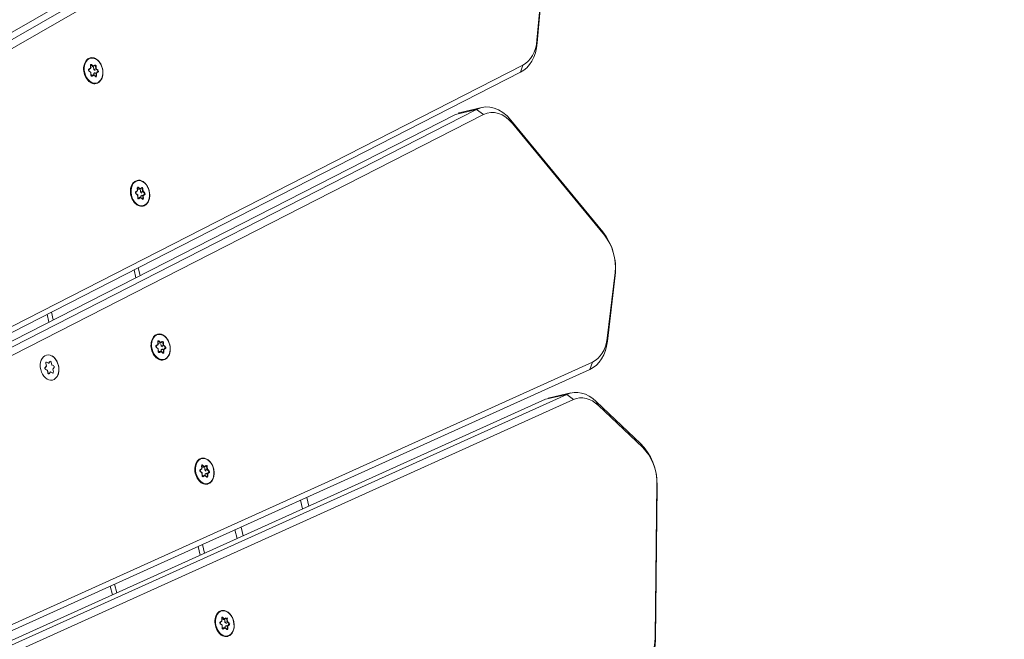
# Model space of a CAD drawing. Extents: x 5477758 to 5478338, y 5918296 to 5918502.
# Tile 117 of 138: x 5477952.164 to 5477952.61, y 5918463.13 to 5918463.41. Entities that reach past the tile are written whole.
import ezdxf

# ---------------------------------------------------------------- set-up
doc = ezdxf.new("R2010")
doc.units = 0
doc.layers.get('0').update_dxf_attribs({"linetype": 'CONTINUOUS', "lineweight": 13})
doc.layers.add('0_PROJEKTOWANE ZABAWKI', color=7, linetype='CONTINUOUS', lineweight=0)
doc.layers.add('0_WSPÓŁRZĘDNE_ODNOŚNIKI', color=6, linetype='CONTINUOUS', lineweight=15)
doc.styles.add('pktkecm$0$STANDARD', font='romans')
doc.dimstyles.new('pktkecm$0$ODNOŚNIKI', dxfattribs={"dimtxt": 17.5, "dimasz": 6, "dimexe": 7, "dimexo": 7, "dimgap": 7, "dimtad": 1, "dimtoh": 1, "dimdec": 0, "dimzin": 0, "dimdsep": 46, "dimtxsty": 'pktkecm$0$STANDARD', "dimblk": 'pktkecm$0$_Dot', "dimcen": 8, "dimdle": 7, "dimclrt": 2, "dimadec": 0, "dimazin": 0, "dimtfac": 1, "dimtdec": 0, "dimtofl": 0, "dimtmove": 0, "dimatfit": 3, "dimldrblk": 'pktkecm$0$_DotBlank', "dimfxl": 0, "dimtolj": 1, "dimtzin": 0, "dimarcsym": 0})

# ---------------------------------------------------------------- blocks, each defined once
blk = doc.blocks.new('zw$CEC1')
for p, q in [((1049.405, -591.783), (1052.271, -592.728)), ((1052.398, -592.748), (1049.532, -591.803)), ((1061.405, -591.789), (1055.531, -594.697)), ((1055.703, -594.658), (1061.577, -591.751)), ((1061.577, -591.751), (1061.405, -591.789)), ((1063.324, -591.664), (1063.46, -591.687)), ((1063.324, -591.664), (1066.141, -592.679)), ((1066.277, -592.702), (1063.46, -591.687)), ((1073.056, -591.975), (1073.154, -591.986)), ((1073.056, -591.975), (1079.835, -593.625)), ((1079.933, -593.637), (1073.154, -591.986)), ((1071.139, -592.289), (1068.826, -593.814)), ((1069.031, -593.757), (1071.343, -592.232)), ((1071.343, -592.232), (1071.139, -592.289)), ((1052.271, -592.728), (1052.398, -592.748)), ((1066.141, -592.679), (1066.277, -592.702)), ((1053.226, -593.609), (1053.522, -593.784)), ((1053.226, -593.609), (1069.347, -658.257)), ((1069.643, -658.433), (1053.522, -593.784)), ((1067.052, -593.583), (1067.349, -593.766)), ((1067.052, -593.583), (1079.973, -658.59)), ((1080.27, -658.772), (1067.349, -593.766)), ((1069.031, -593.757), (1068.826, -593.814)), ((1079.835, -593.625), (1079.933, -593.637)), ((1055.703, -594.658), (1055.531, -594.697)), ((1068.19, -594.848), (1068.19, -595.838)), ((1068.507, -594.803), (1068.21, -595.045)), ((1068.21, -595.045), (1081.13, -660.052)), ((1068.21, -596.035), (1068.21, -595.045)), ((1081.427, -659.81), (1068.507, -594.803)), ((1054.678, -596.845), (1054.678, -595.855)), ((1055.004, -595.852), (1054.709, -596.101)), ((1054.709, -596.101), (1070.156, -658.047)), ((1054.709, -597.091), (1054.709, -596.101)), ((1070.451, -657.798), (1055.004, -595.852)), ((1081.13, -661.042), (1068.21, -596.035)), ((1041.004, -596.43), (1059.499, -657.957)), ((1059.793, -657.701), (1041.298, -596.174)), ((1059.499, -658.947), (1041.004, -597.42)), ((1070.156, -659.037), (1054.709, -597.091)), ((1070.504, -607.578), (1070.095, -607.578)), ((1070.154, -607.878), (1070.563, -607.878)), ((1071.14, -610.778), (1070.731, -610.778)), ((1070.79, -611.078), (1071.199, -611.078)), ((1054.727, -611.684), (1054.762, -611.771)), ((1054.778, -611.781), (1054.74, -611.689)), ((1054.777, -611.665), (1054.909, -611.689)), ((1054.777, -611.669), (1054.777, -611.665)), ((1054.904, -611.666), (1054.781, -611.645)), ((1054.992, -611.602), (1054.904, -611.666)), ((1054.909, -611.689), (1055.003, -611.62)), ((1054.909, -611.689), (1054.909, -611.784)), ((1055.003, -611.62), (1055.003, -611.623)), ((1055.053, -611.629), (1055.091, -611.721)), ((1055.053, -611.632), (1055.053, -611.629)), ((1055.103, -611.701), (1055.068, -611.615)), ((1055.091, -611.721), (1055.222, -611.744)), ((1055.091, -611.721), (1055.091, -611.816)), ((1055.226, -611.723), (1055.103, -611.701)), ((1067.653, -611.69), (1067.688, -611.776)), ((1067.704, -611.787), (1067.666, -611.695)), ((1067.703, -611.671), (1067.835, -611.694)), ((1067.703, -611.675), (1067.703, -611.671)), ((1067.83, -611.672), (1067.707, -611.65)), ((1067.918, -611.608), (1067.83, -611.672)), ((1067.835, -611.694), (1067.929, -611.625)), ((1067.835, -611.694), (1067.835, -611.79)), ((1067.929, -611.625), (1067.929, -611.629)), ((1067.979, -611.634), (1068.017, -611.727)), ((1067.979, -611.638), (1067.979, -611.634)), ((1068.029, -611.707), (1067.994, -611.621)), ((1068.152, -611.729), (1068.029, -611.707)), ((1054.762, -611.771), (1054.673, -611.835)), ((1054.684, -611.853), (1054.778, -611.784)), ((1054.684, -611.857), (1054.684, -611.853)), ((1054.695, -611.888), (1054.818, -611.91)), ((1054.827, -611.907), (1054.697, -611.884)), ((1054.758, -611.895), (1054.778, -611.88)), ((1054.778, -611.784), (1054.778, -611.88)), ((1054.815, -611.768), (1054.909, -611.784)), ((1054.818, -611.91), (1054.853, -611.996)), ((1054.867, -612.001), (1054.83, -611.909)), ((1054.909, -611.784), (1054.975, -611.735)), ((1055.013, -611.94), (1054.92, -612.008)), ((1054.929, -612.01), (1055.017, -611.945)), ((1055.143, -611.963), (1055.013, -611.94)), ((1055.017, -611.945), (1055.14, -611.967)), ((1055.064, -611.751), (1055.091, -611.816)), ((1055.091, -611.816), (1055.164, -611.829)), ((1055.142, -611.848), (1055.18, -611.941)), ((1055.142, -611.848), (1055.142, -611.941)), ((1055.239, -611.775), (1055.145, -611.843)), ((1055.159, -611.841), (1055.247, -611.776)), ((1055.194, -611.927), (1055.159, -611.841)), ((1055.18, -611.941), (1055.18, -611.944)), ((1055.222, -611.744), (1055.222, -611.748)), ((1067.688, -611.776), (1067.599, -611.841)), ((1067.61, -611.859), (1067.704, -611.79)), ((1067.61, -611.862), (1067.61, -611.859)), ((1067.621, -611.894), (1067.744, -611.916)), ((1067.753, -611.913), (1067.623, -611.89)), ((1067.684, -611.9), (1067.704, -611.885)), ((1067.704, -611.79), (1067.704, -611.885)), ((1067.741, -611.773), (1067.835, -611.79)), ((1067.744, -611.916), (1067.779, -612.002)), ((1067.793, -612.007), (1067.756, -611.915)), ((1067.835, -611.79), (1067.902, -611.741)), ((1067.939, -611.946), (1067.846, -612.014)), ((1067.855, -612.015), (1067.943, -611.951)), ((1068.069, -611.968), (1067.94, -611.946)), ((1067.943, -611.951), (1068.066, -611.972)), ((1067.99, -611.757), (1068.017, -611.822)), ((1068.017, -611.727), (1068.148, -611.75)), ((1068.017, -611.727), (1068.017, -611.822)), ((1068.017, -611.822), (1068.09, -611.835)), ((1068.069, -611.854), (1068.106, -611.946)), ((1068.069, -611.854), (1068.069, -611.947)), ((1068.165, -611.78), (1068.072, -611.849)), ((1068.085, -611.846), (1068.174, -611.782)), ((1068.12, -611.933), (1068.085, -611.846)), ((1068.106, -611.946), (1068.106, -611.95)), ((1068.148, -611.75), (1068.148, -611.753)), ((1048.872, -612.58), (1048.784, -612.645)), ((1048.794, -612.663), (1048.889, -612.594)), ((1048.837, -612.494), (1048.872, -612.58)), ((1048.888, -612.591), (1048.851, -612.499)), ((1048.887, -612.475), (1049.019, -612.498)), ((1048.887, -612.479), (1048.887, -612.475)), ((1048.889, -612.594), (1048.889, -612.689)), ((1049.014, -612.476), (1048.891, -612.454)), ((1048.926, -612.577), (1049.019, -612.594)), ((1049.102, -612.411), (1049.014, -612.476)), ((1049.019, -612.498), (1049.113, -612.429)), ((1049.019, -612.498), (1049.019, -612.594)), ((1049.019, -612.594), (1049.086, -612.545)), ((1049.113, -612.429), (1049.113, -612.433)), ((1049.164, -612.438), (1049.201, -612.53)), ((1049.164, -612.442), (1049.164, -612.438)), ((1049.174, -612.56), (1049.201, -612.626)), ((1049.213, -612.511), (1049.178, -612.425)), ((1049.201, -612.53), (1049.333, -612.554)), ((1049.201, -612.53), (1049.201, -612.626)), ((1049.336, -612.533), (1049.213, -612.511)), ((1049.349, -612.584), (1049.256, -612.652)), ((1049.269, -612.65), (1049.358, -612.586)), ((1049.333, -612.554), (1049.333, -612.557)), ((1061.761, -612.44), (1061.673, -612.505)), ((1061.684, -612.523), (1061.778, -612.454)), ((1061.684, -612.526), (1061.684, -612.523)), ((1061.695, -612.558), (1061.818, -612.579)), ((1061.827, -612.576), (1061.697, -612.553)), ((1061.726, -612.354), (1061.761, -612.44)), ((1061.778, -612.451), (1061.74, -612.359)), ((1061.758, -612.564), (1061.778, -612.549)), ((1061.777, -612.335), (1061.909, -612.358)), ((1061.777, -612.339), (1061.777, -612.335)), ((1061.778, -612.454), (1061.778, -612.549)), ((1061.904, -612.336), (1061.781, -612.314)), ((1061.815, -612.437), (1061.909, -612.454)), ((1061.818, -612.579), (1061.853, -612.666)), ((1061.867, -612.671), (1061.83, -612.579)), ((1061.992, -612.271), (1061.904, -612.336)), ((1061.909, -612.358), (1062.003, -612.289)), ((1061.909, -612.358), (1061.909, -612.454)), ((1061.909, -612.454), (1061.975, -612.405)), ((1062.013, -612.609), (1061.92, -612.678)), ((1061.929, -612.679), (1062.017, -612.614)), ((1062.003, -612.289), (1062.003, -612.293)), ((1062.143, -612.632), (1062.013, -612.609)), ((1062.017, -612.614), (1062.14, -612.636)), ((1062.053, -612.298), (1062.091, -612.39)), ((1062.053, -612.302), (1062.053, -612.298)), ((1062.064, -612.42), (1062.091, -612.486)), ((1062.103, -612.371), (1062.068, -612.285)), ((1062.091, -612.39), (1062.222, -612.413)), ((1062.091, -612.39), (1062.091, -612.486)), ((1062.091, -612.486), (1062.164, -612.499)), ((1062.226, -612.393), (1062.103, -612.371)), ((1062.142, -612.518), (1062.18, -612.61)), ((1062.142, -612.518), (1062.142, -612.61)), ((1062.239, -612.444), (1062.145, -612.512)), ((1062.159, -612.51), (1062.247, -612.446)), ((1062.194, -612.597), (1062.159, -612.51)), ((1062.18, -612.61), (1062.18, -612.614)), ((1062.222, -612.413), (1062.222, -612.417)), ((1074.617, -612.453), (1074.529, -612.517)), ((1074.54, -612.535), (1074.634, -612.466)), ((1074.54, -612.539), (1074.54, -612.535)), ((1074.551, -612.57), (1074.674, -612.592)), ((1074.682, -612.589), (1074.553, -612.566)), ((1074.582, -612.366), (1074.617, -612.453)), ((1074.633, -612.463), (1074.596, -612.371)), ((1074.614, -612.577), (1074.634, -612.562)), ((1074.633, -612.347), (1074.764, -612.371)), ((1074.633, -612.351), (1074.633, -612.347)), ((1074.634, -612.466), (1074.634, -612.562)), ((1074.76, -612.348), (1074.636, -612.327)), ((1074.671, -612.45), (1074.764, -612.466)), ((1074.674, -612.592), (1074.709, -612.678)), ((1074.723, -612.683), (1074.685, -612.591)), ((1074.848, -612.284), (1074.76, -612.348)), ((1074.764, -612.371), (1074.859, -612.302)), ((1074.764, -612.371), (1074.764, -612.466)), ((1074.764, -612.466), (1074.831, -612.417)), ((1074.859, -612.302), (1074.859, -612.305)), ((1074.909, -612.311), (1074.946, -612.403)), ((1074.909, -612.314), (1074.909, -612.311)), ((1074.92, -612.433), (1074.946, -612.498)), ((1074.959, -612.383), (1074.924, -612.297)), ((1074.946, -612.403), (1075.078, -612.426)), ((1074.946, -612.403), (1074.946, -612.498)), ((1074.946, -612.498), (1075.02, -612.511)), ((1075.082, -612.405), (1074.959, -612.383)), ((1074.998, -612.53), (1075.036, -612.623)), ((1074.998, -612.53), (1074.998, -612.623)), ((1075.094, -612.457), (1075.001, -612.525)), ((1075.015, -612.523), (1075.103, -612.458)), ((1075.05, -612.609), (1075.015, -612.523)), ((1075.078, -612.426), (1075.078, -612.429)), ((1048.794, -612.666), (1048.794, -612.663)), ((1048.805, -612.698), (1048.928, -612.719)), ((1048.937, -612.716), (1048.808, -612.694)), ((1048.868, -612.704), (1048.889, -612.689)), ((1048.928, -612.719), (1048.963, -612.806)), ((1048.977, -612.811), (1048.94, -612.719)), ((1049.123, -612.749), (1049.03, -612.818)), ((1049.039, -612.819), (1049.127, -612.754)), ((1049.253, -612.772), (1049.124, -612.749)), ((1049.127, -612.754), (1049.25, -612.776)), ((1049.201, -612.626), (1049.274, -612.639)), ((1049.253, -612.658), (1049.29, -612.75)), ((1049.253, -612.658), (1049.253, -612.75)), ((1049.304, -612.737), (1049.269, -612.65)), ((1049.29, -612.75), (1049.29, -612.754)), ((1058.591, -612.658), (1058.228, -612.658)), ((1058.281, -612.87), (1058.644, -612.87)), ((1071.514, -612.658), (1071.104, -612.658)), ((1071.147, -612.87), (1071.556, -612.87)), ((1074.869, -612.622), (1074.776, -612.69)), ((1074.784, -612.692), (1074.873, -612.627)), ((1074.998, -612.644), (1074.869, -612.622)), ((1074.873, -612.627), (1074.996, -612.649)), ((1075.036, -612.623), (1075.036, -612.626)), ((1059.66, -616.946), (1059.298, -616.946)), ((1072.366, -616.946), (1071.957, -616.946)), ((1059.35, -617.158), (1059.713, -617.158)), ((1061.46, -617.521), (1061.523, -617.599)), ((1061.539, -617.605), (1061.472, -617.522)), ((1061.627, -617.474), (1061.5, -617.474)), ((1061.691, -617.397), (1061.627, -617.474)), ((1061.832, -617.475), (1061.769, -617.397)), ((1061.959, -617.475), (1061.832, -617.475)), ((1061.986, -617.524), (1061.918, -617.607)), ((1061.933, -617.601), (1061.997, -617.523)), ((1071.999, -617.158), (1072.408, -617.158)), ((1061.523, -617.599), (1061.459, -617.677)), ((1061.631, -617.721), (1061.498, -617.72)), ((1061.498, -617.725), (1061.625, -617.725)), ((1061.625, -617.725), (1061.688, -617.803)), ((1061.699, -617.804), (1061.632, -617.722)), ((1061.822, -617.722), (1061.754, -617.805)), ((1061.765, -617.804), (1061.83, -617.726)), ((1061.957, -617.722), (1061.824, -617.722)), ((1061.83, -617.726), (1061.957, -617.727)), ((1061.996, -617.679), (1061.933, -617.601))]:
    blk.add_line(p, q)
for centre, major_axis, ratio, start_param, end_param in [((1062.552, -592.947), (-2, 0), 0.707107, 4.24115, 5.323254), ((1062.552, -592.735), (1.7, 0), 0.707107, 1.099557, 2.181662), ((1072.503, -593.323), (-2, 0), 0.707107, 4.380776, 5.462881), ((1072.503, -593.111), (1.7, 0), 0.707107, 1.239184, 2.321288), ((1051.552, -593.818), (1.7, 0), 0.707107, 0.174533, 1.134464), ((1051.552, -594.03), (2, 0), 0.707107, 0.174533, 1.134464), ((1065.369, -593.75), (1.7, 0), 0.707107, 0.139626, 1.099557), ((1065.369, -593.962), (2, 0), 0.707107, 0.139626, 1.099557), ((1070.19, -594.848), (-2, 0), 0.707107, 5.462881, 6.422812), ((1070.19, -594.636), (-1.7, 0), 0.707107, 5.462881, 6.422812), ((1079.282, -594.762), (1.7, 0), 0.707107, 0.10472, 1.239184), ((1079.282, -594.974), (2, 0), 0.707107, 0.10472, 1.239184), ((1056.678, -595.855), (-2, 0), 0.707107, 5.323254, 6.457718), ((1056.678, -595.643), (-1.7, 0), 0.707107, 5.323254, 6.457718), ((1070.19, -595.838), (-2, 0), 0.707107, 0, 0.139626), ((1056.678, -596.845), (-2, 0), 0.707107, 0, 0.174533), ((1054.77, -611.675), (-0.045, 0), 0.707107, 4.467995, 6.56239), ((1054.727, -611.695), (0.0139, 0.0056), 0.679724, 0, 1.301881), ((1054.77, -611.686), (-0.03, 0), 0.707107, 4.467995, 6.283185), ((1054.96, -611.82), (0.25, 0), 0.707107, 2.189614, 2.547433), ((1054.781, -611.655), (0.0026, 0.0148), 0.171098, 0.800479, 2.371275), ((1054.904, -611.677), (0.0037, -0.0158), 0.19164, 0.688736, 2.259533), ((1054.96, -611.82), (0.25, 0), 0.707107, 1.142416, 1.510388), ((1055.025, -611.624), (0.045, 0), 0.707107, 0.279204, 2.3736), ((1054.992, -611.612), (-0.0089, 0.0121), 0.508626, 3.748748, 5.319544), ((1055.025, -611.634), (0.03, 0), 0.707107, 0.279204, 2.3736), ((1055.068, -611.626), (-0.0139, -0.0056), 0.679724, 4.443473, 6.01427), ((1055.103, -611.712), (-0.0104, -0.0129), 0.462667, 4.192773, 5.763569), ((1055.226, -611.734), (0.0026, 0.0148), 0.171098, 0.800479, 2.371275), ((1055.215, -611.754), (0.045, 0), 0.707107, 5.515192, 7.609587), ((1067.696, -611.681), (-0.045, 0), 0.707107, 4.467995, 6.56239), ((1067.653, -611.701), (0.0139, 0.0056), 0.679724, 0, 1.301881), ((1067.696, -611.692), (-0.03, 0), 0.707107, 4.467995, 6.283185), ((1067.886, -611.826), (0.25, 0), 0.707107, 2.189614, 2.547433), ((1067.707, -611.661), (0.0026, 0.0148), 0.171098, 0.800479, 2.371275), ((1067.83, -611.683), (0.0037, -0.0158), 0.19164, 0.688736, 2.259533), ((1067.886, -611.826), (0.25, 0), 0.707107, 1.142416, 1.510388), ((1067.951, -611.63), (0.045, 0), 0.707107, 0.279204, 2.3736), ((1067.918, -611.618), (-0.0089, 0.0121), 0.508626, 3.748748, 5.319544), ((1067.951, -611.64), (0.03, 0), 0.707107, 0.279204, 2.3736), ((1067.994, -611.631), (-0.0139, -0.0056), 0.679724, 4.443473, 6.01427), ((1068.029, -611.718), (-0.0104, -0.0129), 0.462667, 4.192773, 5.763569), ((1054.96, -611.82), (-0.6, 0), 0.707107, 0, 3.141593), ((1054.706, -611.857), (-0.045, 0), 0.707107, 5.515192, 7.609587), ((1054.673, -611.846), (-0.0089, 0.0121), 0.508626, 3.748748, 5.319544), ((1054.706, -611.868), (-0.03, 0), 0.707107, 5.515192, 6.283185), ((1054.695, -611.899), (0.0026, 0.0148), 0.171098, 0, 0.800479), ((1054.96, -611.82), (-0.25, 0), 0.707107, 0.095219, 0.407877), ((1054.762, -611.781), (0.0166, -0.0047), 0.601017, 0.16912, 1.739916), ((1054.818, -611.921), (-0.0104, -0.0129), 0.462667, 2.890892, 4.192773), ((1054.853, -612.007), (0.0139, 0.0056), 0.679724, 0, 1.301881), ((1054.896, -611.987), (-0.045, 0), 0.707107, 0.279204, 2.3736), ((1054.96, -611.82), (-0.25, 0), 0.707107, 1.152569, 1.475438), ((1054.929, -612.02), (-0.0089, 0.0121), 0.508626, 5.319544, 6.283185), ((1055.017, -611.956), (0.0037, -0.0158), 0.19164, 2.259533, 3.223174), ((1054.96, -611.82), (-0.25, 0), 0.707107, 2.244927, 2.557585), ((1055.151, -611.936), (0.045, 0), 0.707107, 4.467995, 6.56239), ((1055.14, -611.977), (0.0026, 0.0148), 0.171098, 0, 0.800479), ((1055.159, -611.851), (-0.0166, 0.0047), 0.601017, 4.881509, 6.452305), ((1055.194, -611.938), (-0.0139, -0.0056), 0.679724, 4.443473, 6.01427), ((1055.151, -611.946), (0.03, 0), 0.707107, 0, 0.279204), ((1054.96, -611.82), (0.25, 0), 0.707107, 0.130169, 0.46319), ((1055.215, -611.765), (0.03, 0), 0.707107, 0, 1.326402), ((1055.247, -611.787), (-0.0089, 0.0121), 0.508626, 5.319544, 6.283185), ((1067.886, -611.826), (-0.6, 0), 0.707107, 0, 3.141593), ((1067.632, -611.863), (-0.045, 0), 0.707107, 5.515192, 7.609587), ((1067.599, -611.852), (-0.0089, 0.0121), 0.508626, 3.748748, 5.319544), ((1067.632, -611.874), (-0.03, 0), 0.707107, 5.515192, 6.283185), ((1067.621, -611.905), (0.0026, 0.0148), 0.171098, 0, 0.800479), ((1067.886, -611.826), (-0.25, 0), 0.707107, 0.095219, 0.407877), ((1067.688, -611.787), (0.0166, -0.0047), 0.601017, 0.16912, 1.739916), ((1067.744, -611.926), (-0.0104, -0.0129), 0.462667, 2.890892, 4.192773), ((1067.779, -612.013), (0.0139, 0.0056), 0.679724, 0, 1.301881), ((1067.822, -611.993), (-0.045, 0), 0.707107, 0.279204, 2.3736), ((1067.886, -611.826), (-0.25, 0), 0.707107, 1.152569, 1.475438), ((1067.855, -612.026), (-0.0089, 0.0121), 0.508626, 5.319544, 6.283185), ((1067.943, -611.961), (0.0037, -0.0158), 0.19164, 2.259533, 3.223174), ((1067.886, -611.826), (-0.25, 0), 0.707107, 2.244927, 2.557585), ((1068.077, -611.942), (0.045, 0), 0.707107, 4.467995, 6.56239), ((1068.066, -611.983), (0.0026, 0.0148), 0.171098, 0, 0.800479), ((1068.085, -611.857), (-0.0166, 0.0047), 0.601017, 4.881509, 6.452305), ((1068.12, -611.943), (-0.0139, -0.0056), 0.679724, 4.443473, 6.01427), ((1068.077, -611.952), (0.03, 0), 0.707107, 0, 0.279204), ((1067.886, -611.826), (0.25, 0), 0.707107, 0.130169, 0.46319), ((1068.152, -611.74), (0.0026, 0.0148), 0.171098, 0.800479, 2.371275), ((1068.141, -611.77), (0.03, 0), 0.707107, 0, 1.326402), ((1068.141, -611.76), (0.045, 0), 0.707107, 5.515192, 7.609587), ((1068.174, -611.792), (-0.0089, 0.0121), 0.508626, 5.319544, 6.283185), ((1048.88, -612.485), (-0.045, 0), 0.707107, 4.467995, 6.56239), ((1048.837, -612.504), (0.0139, 0.0056), 0.679724, 0, 1.301881), ((1048.88, -612.496), (-0.03, 0), 0.707107, 4.467995, 6.283185), ((1049.071, -612.629), (0.25, 0), 0.707107, 2.189614, 2.547433), ((1048.872, -612.591), (0.0166, -0.0047), 0.601017, 0.16912, 1.739916), ((1048.891, -612.465), (0.0026, 0.0148), 0.171098, 0.800479, 2.371275), ((1049.014, -612.486), (0.0037, -0.0158), 0.19164, 0.688736, 2.259533), ((1049.071, -612.629), (0.25, 0), 0.707107, 1.142416, 1.510388), ((1049.135, -612.433), (0.045, 0), 0.707107, 0.279204, 2.3736), ((1049.102, -612.422), (-0.0089, 0.0121), 0.508626, 3.748748, 5.319544), ((1049.135, -612.444), (0.03, 0), 0.707107, 0.279204, 2.3736), ((1049.178, -612.435), (-0.0139, -0.0056), 0.679724, 4.443473, 6.01427), ((1049.213, -612.522), (-0.0104, -0.0129), 0.462667, 4.192773, 5.763569), ((1049.071, -612.629), (0.25, 0), 0.707107, 0.130169, 0.46319), ((1049.336, -612.543), (0.0026, 0.0148), 0.171098, 0.800479, 2.371275), ((1049.325, -612.574), (0.03, 0), 0.707107, 0, 1.326402), ((1049.325, -612.564), (0.045, 0), 0.707107, 5.515192, 7.609587), ((1049.358, -612.596), (-0.0089, 0.0121), 0.508626, 5.319544, 6.283185), ((1061.96, -612.489), (-0.6, 0), 0.707107, 0, 3.141593), ((1061.706, -612.527), (-0.045, 0), 0.707107, 5.515192, 7.609587), ((1061.673, -612.515), (-0.0089, 0.0121), 0.508626, 3.748748, 5.319544), ((1061.706, -612.537), (-0.03, 0), 0.707107, 5.515192, 6.283185), ((1061.695, -612.568), (0.0026, 0.0148), 0.171098, 0, 0.800479), ((1061.96, -612.489), (-0.25, 0), 0.707107, 0.095219, 0.407877), ((1061.77, -612.345), (-0.045, 0), 0.707107, 4.467995, 6.56239), ((1061.726, -612.364), (0.0139, 0.0056), 0.679724, 0, 1.301881), ((1061.77, -612.356), (-0.03, 0), 0.707107, 4.467995, 6.283185), ((1061.96, -612.489), (0.25, 0), 0.707107, 2.189614, 2.547433), ((1061.761, -612.451), (0.0166, -0.0047), 0.601017, 0.16912, 1.739916), ((1061.781, -612.325), (0.0026, 0.0148), 0.171098, 0.800479, 2.371275), ((1061.818, -612.59), (-0.0104, -0.0129), 0.462667, 2.890892, 4.192773), ((1061.904, -612.346), (0.0037, -0.0158), 0.19164, 0.688736, 2.259533), ((1061.96, -612.489), (0.25, 0), 0.707107, 1.142416, 1.510388), ((1062.024, -612.293), (0.045, 0), 0.707107, 0.279204, 2.3736), ((1061.992, -612.282), (-0.0089, 0.0121), 0.508626, 3.748748, 5.319544), ((1062.024, -612.304), (0.03, 0), 0.707107, 0.279204, 2.3736), ((1062.017, -612.625), (0.0037, -0.0158), 0.19164, 2.259533, 3.223174), ((1062.068, -612.295), (-0.0139, -0.0056), 0.679724, 4.443473, 6.01427), ((1062.103, -612.381), (-0.0104, -0.0129), 0.462667, 4.192773, 5.763569), ((1061.96, -612.489), (-0.25, 0), 0.707107, 2.244927, 2.557585), ((1062.151, -612.605), (0.045, 0), 0.707107, 4.467995, 6.56239), ((1062.159, -612.521), (-0.0166, 0.0047), 0.601017, 4.881509, 6.452305), ((1062.194, -612.607), (-0.0139, -0.0056), 0.679724, 4.443473, 6.01427), ((1062.151, -612.616), (0.03, 0), 0.707107, 0, 0.279204), ((1061.96, -612.489), (0.25, 0), 0.707107, 0.130169, 0.46319), ((1062.226, -612.403), (0.0026, 0.0148), 0.171098, 0.800479, 2.371275), ((1062.215, -612.434), (0.03, 0), 0.707107, 0, 1.326402), ((1062.215, -612.423), (0.045, 0), 0.707107, 5.515192, 7.609587), ((1062.247, -612.456), (-0.0089, 0.0121), 0.508626, 5.319544, 6.283185), ((1074.816, -612.502), (-0.6, 0), 0.707107, 0, 3.141593), ((1074.561, -612.539), (-0.045, 0), 0.707107, 5.515192, 7.609587), ((1074.529, -612.528), (-0.0089, 0.0121), 0.508626, 3.748748, 5.319544), ((1074.561, -612.55), (-0.03, 0), 0.707107, 5.515192, 6.283185), ((1074.551, -612.581), (0.0026, 0.0148), 0.171098, 0, 0.800479), ((1074.816, -612.502), (-0.25, 0), 0.707107, 0.095219, 0.407877), ((1074.626, -612.357), (-0.045, 0), 0.707107, 4.467995, 6.56239), ((1074.582, -612.377), (0.0139, 0.0056), 0.679724, 0, 1.301881), ((1074.626, -612.368), (-0.03, 0), 0.707107, 4.467995, 6.283185), ((1074.816, -612.502), (0.25, 0), 0.707107, 2.189614, 2.547433), ((1074.617, -612.463), (0.0166, -0.0047), 0.601017, 0.16912, 1.739916), ((1074.636, -612.337), (0.0026, 0.0148), 0.171098, 0.800479, 2.371275), ((1074.674, -612.602), (-0.0104, -0.0129), 0.462667, 2.890892, 4.192773), ((1074.76, -612.359), (0.0037, -0.0158), 0.19164, 0.688736, 2.259533), ((1074.816, -612.502), (0.25, 0), 0.707107, 1.142416, 1.510388), ((1074.88, -612.306), (0.045, 0), 0.707107, 0.279204, 2.3736), ((1074.848, -612.294), (-0.0089, 0.0121), 0.508626, 3.748748, 5.319544), ((1074.88, -612.316), (0.03, 0), 0.707107, 0.279204, 2.3736), ((1074.924, -612.308), (-0.0139, -0.0056), 0.679724, 4.443473, 6.01427), ((1074.959, -612.394), (-0.0104, -0.0129), 0.462667, 4.192773, 5.763569), ((1074.816, -612.502), (-0.25, 0), 0.707107, 2.244927, 2.557585), ((1075.007, -612.618), (0.045, 0), 0.707107, 4.467995, 6.56239), ((1075.015, -612.533), (-0.0166, 0.0047), 0.601017, 4.881509, 6.452305), ((1075.05, -612.62), (-0.0139, -0.0056), 0.679724, 4.443473, 6.01427), ((1074.816, -612.502), (0.25, 0), 0.707107, 0.130169, 0.46319), ((1075.082, -612.416), (0.0026, 0.0148), 0.171098, 0.800479, 2.371275), ((1075.071, -612.447), (0.03, 0), 0.707107, 0, 1.326402), ((1075.071, -612.436), (0.045, 0), 0.707107, 5.515192, 7.609587), ((1075.103, -612.469), (-0.0089, 0.0121), 0.508626, 5.319544, 6.283185), ((1049.071, -612.629), (-0.6, 0), 0.707107, 0, 3.141593), ((1048.816, -612.667), (-0.045, 0), 0.707107, 5.515192, 7.609587), ((1048.784, -612.655), (-0.0089, 0.0121), 0.508626, 3.748748, 5.319544), ((1048.816, -612.677), (-0.03, 0), 0.707107, 5.515192, 6.283185), ((1048.805, -612.708), (0.0026, 0.0148), 0.171098, 0, 0.800479), ((1049.071, -612.629), (-0.25, 0), 0.707107, 0.095219, 0.407877), ((1048.928, -612.73), (-0.0104, -0.0129), 0.462667, 2.890892, 4.192773), ((1048.963, -612.816), (0.0139, 0.0056), 0.679724, 0, 1.301881), ((1049.007, -612.797), (-0.045, 0), 0.707107, 0.279204, 2.3736), ((1049.071, -612.629), (-0.25, 0), 0.707107, 1.152569, 1.475438), ((1049.039, -612.83), (-0.0089, 0.0121), 0.508626, 5.319544, 6.283185), ((1049.127, -612.765), (0.0037, -0.0158), 0.19164, 2.259533, 3.223174), ((1049.071, -612.629), (-0.25, 0), 0.707107, 2.244927, 2.557585), ((1049.261, -612.745), (0.045, 0), 0.707107, 4.467995, 6.56239), ((1049.25, -612.787), (0.0026, 0.0148), 0.171098, 0, 0.800479), ((1049.269, -612.661), (-0.0166, 0.0047), 0.601017, 4.881509, 6.452305), ((1049.304, -612.747), (-0.0139, -0.0056), 0.679724, 4.443473, 6.01427), ((1049.261, -612.756), (0.03, 0), 0.707107, 0, 0.279204), ((1061.853, -612.676), (0.0139, 0.0056), 0.679724, 0, 1.301881), ((1061.896, -612.657), (-0.045, 0), 0.707107, 0.279204, 2.3736), ((1061.96, -612.489), (-0.25, 0), 0.707107, 1.152569, 1.475438), ((1061.929, -612.69), (-0.0089, 0.0121), 0.508626, 5.319544, 6.283185), ((1062.14, -612.647), (0.0026, 0.0148), 0.171098, 0, 0.800479), ((1074.709, -612.689), (0.0139, 0.0056), 0.679724, 0, 1.301881), ((1074.752, -612.669), (-0.045, 0), 0.707107, 0.279204, 2.3736), ((1074.816, -612.502), (-0.25, 0), 0.707107, 1.152569, 1.475438), ((1074.784, -612.702), (-0.0089, 0.0121), 0.508626, 5.319544, 6.283185), ((1074.873, -612.638), (0.0037, -0.0158), 0.19164, 2.259533, 3.223174), ((1074.996, -612.659), (0.0026, 0.0148), 0.171098, 0, 0.800479), ((1075.007, -612.628), (0.03, 0), 0.707107, 0, 0.279204), ((1061.499, -617.506), (-0.045, 0), 0.707107, 4.706885, 6.80128), ((1061.46, -617.532), (0.0117, 0.0094), 0.614309, 0, 1.110975), ((1061.5, -617.484), (0.0001, 0.015), 0.003892, 0.785406, 2.016365), ((1061.627, -617.485), (0.0069, -0.0148), 0.338898, 0.966256, 2.197215), ((1061.73, -617.413), (-0.045, 0), 0.707107, 3.659688, 5.754083), ((1061.691, -617.407), (-0.0116, 0.0096), 0.610417, 3.948877, 5.179836), ((1061.769, -617.408), (0.0117, 0.0094), 0.614309, 1.110975, 2.341935), ((1061.832, -617.486), (-0.0071, -0.0148), 0.345084, 4.089783, 5.320743), ((1061.959, -617.486), (0.0001, 0.015), 0.003892, 0.785406, 2.016365), ((1061.958, -617.507), (0.045, 0), 0.707107, 5.754083, 7.848478), ((1061.997, -617.534), (-0.0116, 0.0096), 0.610417, 5.179836, 6.283185), ((1061.498, -617.693), (-0.045, 0), 0.707107, 5.754083, 7.848478), ((1061.459, -617.687), (-0.0116, 0.0096), 0.610417, 3.948877, 5.179836), ((1061.498, -617.735), (0.0001, 0.015), 0.003892, 0, 0.785406), ((1061.523, -617.61), (-0.0173, 0.0001), 0.612367, 3.485243, 4.716202), ((1061.625, -617.736), (-0.0071, -0.0148), 0.345084, 2.978808, 4.089783), ((1061.688, -617.814), (0.0117, 0.0094), 0.614309, 0, 1.110975), ((1061.727, -617.787), (0.045, 0), 0.707107, 3.659688, 5.754083), ((1061.765, -617.814), (-0.0116, 0.0096), 0.610417, 5.179836, 6.283185), ((1061.83, -617.737), (0.0069, -0.0148), 0.338898, 2.197215, 3.300564), ((1061.933, -617.612), (-0.0173, 0.0001), 0.612367, 4.716202, 5.947162), ((1061.957, -617.695), (0.045, 0), 0.707107, 4.706885, 6.80128), ((1061.957, -617.737), (0.0001, 0.015), 0.003892, 0.000001, 0.785406), ((1061.996, -617.69), (0.0117, 0.0094), 0.614309, 1.110975, 2.341935)]:
    blk.add_ellipse(centre, major_axis=major_axis, ratio=ratio, start_param=start_param, end_param=end_param)
for centre in [(1054.96, -611.806), (1067.886, -611.811), (1061.96, -612.475), (1074.816, -612.488), (1049.071, -612.615), (1061.728, -617.6)]:
    blk.add_ellipse(centre, major_axis=(0.58, 0), ratio=0.707107)
for points, knots in [([(1054.36, -611.82), (1054.36, -611.775), (1054.37, -611.729), (1054.409, -611.643), (1054.439, -611.602), (1054.514, -611.529), (1054.56, -611.496), (1054.664, -611.443), (1054.723, -611.422), (1054.845, -611.395), (1054.91, -611.389), (1055.038, -611.391), (1055.102, -611.399), (1055.223, -611.43), (1055.28, -611.452), (1055.381, -611.509), (1055.425, -611.544), (1055.496, -611.621), (1055.523, -611.664), (1055.554, -611.745), (1055.56, -611.782), (1055.56, -611.82)], [6.038791, 6.038791, 6.038791, 6.038791, 6.34864, 6.34864, 6.66324, 6.66324, 6.984393, 6.984393, 7.307998, 7.307998, 7.63188, 7.63188, 7.955712, 7.955712, 8.279598, 8.279598, 8.603057, 8.603057, 8.923488, 8.923488, 9.180384, 9.180384, 9.180384, 9.180384]), ([(1054.74, -611.686), (1054.74, -611.686), (1054.74, -611.686), (1054.74, -611.687), (1054.74, -611.687), (1054.74, -611.687), (1054.74, -611.688), (1054.74, -611.688), (1054.74, -611.688), (1054.74, -611.689), (1054.74, -611.689), (1054.74, -611.689)], [0.2443943, 0.2443943, 0.2443943, 0.2443943, 0.3002352, 0.3002352, 0.3560761, 0.3560761, 0.411917, 0.411917, 0.4677579, 0.4677579, 0.5235988, 0.5235988, 0.5235988, 0.5235988]), ([(1067.286, -611.826), (1067.286, -611.78), (1067.296, -611.735), (1067.336, -611.649), (1067.365, -611.608), (1067.44, -611.534), (1067.486, -611.502), (1067.59, -611.448), (1067.649, -611.428), (1067.771, -611.401), (1067.836, -611.395), (1067.964, -611.397), (1068.028, -611.405), (1068.149, -611.436), (1068.206, -611.458), (1068.307, -611.515), (1068.351, -611.549), (1068.423, -611.627), (1068.449, -611.669), (1068.48, -611.75), (1068.486, -611.788), (1068.486, -611.826)], [6.038791, 6.038791, 6.038791, 6.038791, 6.34864, 6.34864, 6.66324, 6.66324, 6.984393, 6.984393, 7.307998, 7.307998, 7.63188, 7.63188, 7.955712, 7.955712, 8.279598, 8.279598, 8.603057, 8.603057, 8.923488, 8.923488, 9.180384, 9.180384, 9.180384, 9.180384]), ([(1067.666, -611.692), (1067.666, -611.692), (1067.666, -611.692), (1067.666, -611.693), (1067.666, -611.693), (1067.666, -611.693), (1067.666, -611.693), (1067.666, -611.694), (1067.666, -611.694), (1067.666, -611.695), (1067.666, -611.695), (1067.666, -611.695)], [0.2443943, 0.2443943, 0.2443943, 0.2443943, 0.3002352, 0.3002352, 0.3560761, 0.3560761, 0.411917, 0.411917, 0.4677579, 0.4677579, 0.5235988, 0.5235988, 0.5235988, 0.5235988]), ([(1054.676, -611.868), (1054.676, -611.869), (1054.676, -611.87), (1054.677, -611.872), (1054.677, -611.873), (1054.679, -611.876), (1054.681, -611.877), (1054.685, -611.88), (1054.687, -611.881), (1054.692, -611.883), (1054.694, -611.883), (1054.697, -611.884)], [0.244394, 0.244394, 0.244394, 0.244394, 0.509675, 0.509675, 0.774955, 0.774955, 1.040236, 1.040236, 1.305516, 1.305516, 1.570796, 1.570796, 1.570796, 1.570796]), ([(1054.867, -612.001), (1054.868, -612.003), (1054.869, -612.005), (1054.873, -612.008), (1054.875, -612.01), (1054.879, -612.012), (1054.882, -612.013), (1054.888, -612.014), (1054.891, -612.015), (1054.897, -612.015), (1054.9, -612.015), (1054.906, -612.014), (1054.909, -612.013), (1054.914, -612.011), (1054.917, -612.01), (1054.919, -612.009), (1054.919, -612.008), (1054.92, -612.008)], [0.523599, 0.523599, 0.523599, 0.523599, 0.927172, 0.927172, 1.204378, 1.204378, 1.47422, 1.47422, 1.746688, 1.746688, 2.021391, 2.021391, 2.295276, 2.295276, 2.566083, 2.566083, 2.617994, 2.617994, 2.617994, 2.617994]), ([(1055.143, -611.963), (1055.146, -611.963), (1055.149, -611.963), (1055.155, -611.963), (1055.158, -611.963), (1055.164, -611.961), (1055.167, -611.961), (1055.172, -611.958), (1055.174, -611.957), (1055.177, -611.954), (1055.178, -611.953), (1055.18, -611.95), (1055.181, -611.949), (1055.181, -611.947), (1055.181, -611.947), (1055.181, -611.946)], [1.570796, 1.570796, 1.570796, 1.570796, 1.844329, 1.844329, 2.119118, 2.119118, 2.392017, 2.392017, 2.661992, 2.661992, 2.936562, 2.936562, 3.253095, 3.253095, 3.385987, 3.385987, 3.385987, 3.385987]), ([(1055.239, -611.775), (1055.24, -611.774), (1055.241, -611.773), (1055.242, -611.772), (1055.243, -611.771), (1055.244, -611.769), (1055.244, -611.769), (1055.245, -611.767), (1055.245, -611.767), (1055.245, -611.766), (1055.245, -611.765), (1055.245, -611.765)], [2.6179939, 2.6179939, 2.6179939, 2.6179939, 2.7715925, 2.7715925, 2.9251911, 2.9251911, 3.0787897, 3.0787897, 3.2323883, 3.2323883, 3.385987, 3.385987, 3.385987, 3.385987]), ([(1061.36, -612.489), (1061.36, -612.444), (1061.37, -612.399), (1061.409, -612.313), (1061.439, -612.272), (1061.514, -612.198), (1061.56, -612.165), (1061.664, -612.112), (1061.722, -612.092), (1061.845, -612.065), (1061.909, -612.058), (1062.038, -612.06), (1062.102, -612.069), (1062.222, -612.1), (1062.28, -612.122), (1062.381, -612.179), (1062.425, -612.213), (1062.496, -612.29), (1062.523, -612.333), (1062.553, -612.414), (1062.56, -612.452), (1062.56, -612.489)], [6.038791, 6.038791, 6.038791, 6.038791, 6.34864, 6.34864, 6.66324, 6.66324, 6.984393, 6.984393, 7.307998, 7.307998, 7.63188, 7.63188, 7.955712, 7.955712, 8.279598, 8.279598, 8.603057, 8.603057, 8.923488, 8.923488, 9.180384, 9.180384, 9.180384, 9.180384]), ([(1067.602, -611.874), (1067.602, -611.875), (1067.602, -611.876), (1067.603, -611.878), (1067.603, -611.879), (1067.605, -611.881), (1067.607, -611.883), (1067.611, -611.885), (1067.613, -611.887), (1067.618, -611.888), (1067.621, -611.889), (1067.623, -611.89)], [0.244394, 0.244394, 0.244394, 0.244394, 0.509675, 0.509675, 0.774955, 0.774955, 1.040236, 1.040236, 1.305516, 1.305516, 1.570796, 1.570796, 1.570796, 1.570796]), ([(1067.793, -612.007), (1067.794, -612.009), (1067.795, -612.011), (1067.799, -612.014), (1067.801, -612.015), (1067.805, -612.018), (1067.808, -612.019), (1067.814, -612.02), (1067.817, -612.02), (1067.823, -612.021), (1067.826, -612.021), (1067.832, -612.02), (1067.835, -612.019), (1067.841, -612.017), (1067.843, -612.016), (1067.845, -612.014), (1067.845, -612.014), (1067.846, -612.014)], [0.523599, 0.523599, 0.523599, 0.523599, 0.927172, 0.927172, 1.204378, 1.204378, 1.47422, 1.47422, 1.746688, 1.746688, 2.021391, 2.021391, 2.295276, 2.295276, 2.566083, 2.566083, 2.617994, 2.617994, 2.617994, 2.617994]), ([(1068.069, -611.968), (1068.072, -611.969), (1068.075, -611.969), (1068.081, -611.969), (1068.084, -611.969), (1068.09, -611.967), (1068.093, -611.966), (1068.098, -611.964), (1068.1, -611.963), (1068.103, -611.96), (1068.104, -611.959), (1068.106, -611.956), (1068.107, -611.955), (1068.107, -611.953), (1068.107, -611.953), (1068.107, -611.952)], [1.570796, 1.570796, 1.570796, 1.570796, 1.844329, 1.844329, 2.119118, 2.119118, 2.392017, 2.392017, 2.661992, 2.661992, 2.936562, 2.936562, 3.253095, 3.253095, 3.385987, 3.385987, 3.385987, 3.385987]), ([(1068.165, -611.78), (1068.166, -611.78), (1068.167, -611.779), (1068.168, -611.777), (1068.169, -611.777), (1068.17, -611.775), (1068.17, -611.775), (1068.171, -611.773), (1068.171, -611.773), (1068.171, -611.771), (1068.171, -611.771), (1068.171, -611.77)], [2.6179939, 2.6179939, 2.6179939, 2.6179939, 2.7715925, 2.7715925, 2.9251911, 2.9251911, 3.0787897, 3.0787897, 3.2323883, 3.2323883, 3.385987, 3.385987, 3.385987, 3.385987]), ([(1074.216, -612.502), (1074.216, -612.456), (1074.226, -612.411), (1074.265, -612.325), (1074.294, -612.284), (1074.369, -612.21), (1074.416, -612.178), (1074.52, -612.125), (1074.578, -612.104), (1074.701, -612.077), (1074.765, -612.071), (1074.893, -612.073), (1074.957, -612.081), (1075.078, -612.112), (1075.135, -612.134), (1075.237, -612.191), (1075.281, -612.226), (1075.352, -612.303), (1075.379, -612.346), (1075.409, -612.427), (1075.416, -612.464), (1075.416, -612.502)], [6.038791, 6.038791, 6.038791, 6.038791, 6.34864, 6.34864, 6.66324, 6.66324, 6.984393, 6.984393, 7.307998, 7.307998, 7.63188, 7.63188, 7.955712, 7.955712, 8.279598, 8.279598, 8.603057, 8.603057, 8.923488, 8.923488, 9.180384, 9.180384, 9.180384, 9.180384]), ([(1048.471, -612.629), (1048.471, -612.584), (1048.481, -612.539), (1048.52, -612.453), (1048.549, -612.412), (1048.624, -612.338), (1048.67, -612.305), (1048.774, -612.252), (1048.833, -612.232), (1048.955, -612.205), (1049.02, -612.198), (1049.148, -612.2), (1049.212, -612.209), (1049.333, -612.24), (1049.39, -612.262), (1049.491, -612.319), (1049.536, -612.353), (1049.607, -612.43), (1049.634, -612.473), (1049.664, -612.554), (1049.671, -612.592), (1049.671, -612.629)], [6.038791, 6.038791, 6.038791, 6.038791, 6.34864, 6.34864, 6.66324, 6.66324, 6.984393, 6.984393, 7.307998, 7.307998, 7.63188, 7.63188, 7.955712, 7.955712, 8.279598, 8.279598, 8.603057, 8.603057, 8.923488, 8.923488, 9.180384, 9.180384, 9.180384, 9.180384]), ([(1048.85, -612.496), (1048.85, -612.496), (1048.85, -612.496), (1048.85, -612.496), (1048.85, -612.497), (1048.85, -612.497), (1048.85, -612.497), (1048.85, -612.498), (1048.85, -612.498), (1048.85, -612.498), (1048.851, -612.499), (1048.851, -612.499)], [0.2443943, 0.2443943, 0.2443943, 0.2443943, 0.3002352, 0.3002352, 0.3560761, 0.3560761, 0.411917, 0.411917, 0.4677579, 0.4677579, 0.5235988, 0.5235988, 0.5235988, 0.5235988]), ([(1049.349, -612.584), (1049.35, -612.583), (1049.351, -612.583), (1049.352, -612.581), (1049.353, -612.58), (1049.354, -612.579), (1049.354, -612.578), (1049.355, -612.577), (1049.355, -612.576), (1049.355, -612.575), (1049.355, -612.575), (1049.355, -612.574)], [2.6179939, 2.6179939, 2.6179939, 2.6179939, 2.7715925, 2.7715925, 2.9251911, 2.9251911, 3.0787897, 3.0787897, 3.2323883, 3.2323883, 3.385987, 3.385987, 3.385987, 3.385987]), ([(1061.676, -612.537), (1061.676, -612.538), (1061.676, -612.539), (1061.677, -612.541), (1061.677, -612.543), (1061.679, -612.545), (1061.681, -612.547), (1061.684, -612.549), (1061.687, -612.55), (1061.692, -612.552), (1061.694, -612.553), (1061.697, -612.553)], [0.244394, 0.244394, 0.244394, 0.244394, 0.509675, 0.509675, 0.774955, 0.774955, 1.040236, 1.040236, 1.305516, 1.305516, 1.570796, 1.570796, 1.570796, 1.570796]), ([(1061.74, -612.356), (1061.74, -612.356), (1061.74, -612.356), (1061.74, -612.356), (1061.74, -612.357), (1061.74, -612.357), (1061.74, -612.357), (1061.74, -612.358), (1061.74, -612.358), (1061.74, -612.358), (1061.74, -612.358), (1061.74, -612.359)], [0.2443943, 0.2443943, 0.2443943, 0.2443943, 0.3002352, 0.3002352, 0.3560761, 0.3560761, 0.411917, 0.411917, 0.4677579, 0.4677579, 0.5235988, 0.5235988, 0.5235988, 0.5235988]), ([(1062.143, -612.632), (1062.146, -612.633), (1062.149, -612.633), (1062.155, -612.633), (1062.158, -612.632), (1062.164, -612.631), (1062.167, -612.63), (1062.172, -612.628), (1062.174, -612.627), (1062.177, -612.624), (1062.178, -612.623), (1062.18, -612.62), (1062.181, -612.618), (1062.181, -612.617), (1062.181, -612.616), (1062.181, -612.616)], [1.570796, 1.570796, 1.570796, 1.570796, 1.844329, 1.844329, 2.119118, 2.119118, 2.392017, 2.392017, 2.661992, 2.661992, 2.936562, 2.936562, 3.253095, 3.253095, 3.385987, 3.385987, 3.385987, 3.385987]), ([(1062.239, -612.444), (1062.24, -612.443), (1062.24, -612.443), (1062.242, -612.441), (1062.243, -612.44), (1062.244, -612.439), (1062.244, -612.438), (1062.245, -612.437), (1062.245, -612.436), (1062.245, -612.435), (1062.245, -612.435), (1062.245, -612.434)], [2.6179939, 2.6179939, 2.6179939, 2.6179939, 2.7715925, 2.7715925, 2.9251911, 2.9251911, 3.0787897, 3.0787897, 3.2323883, 3.2323883, 3.385987, 3.385987, 3.385987, 3.385987]), ([(1074.531, -612.55), (1074.531, -612.551), (1074.532, -612.552), (1074.532, -612.554), (1074.533, -612.555), (1074.535, -612.558), (1074.537, -612.559), (1074.54, -612.561), (1074.542, -612.563), (1074.547, -612.565), (1074.55, -612.565), (1074.553, -612.566)], [0.244394, 0.244394, 0.244394, 0.244394, 0.509675, 0.509675, 0.774955, 0.774955, 1.040236, 1.040236, 1.305516, 1.305516, 1.570796, 1.570796, 1.570796, 1.570796]), ([(1074.596, -612.368), (1074.596, -612.368), (1074.596, -612.368), (1074.596, -612.369), (1074.596, -612.369), (1074.596, -612.369), (1074.596, -612.37), (1074.596, -612.37), (1074.596, -612.37), (1074.596, -612.371), (1074.596, -612.371), (1074.596, -612.371)], [0.2443943, 0.2443943, 0.2443943, 0.2443943, 0.3002352, 0.3002352, 0.3560761, 0.3560761, 0.411917, 0.411917, 0.4677579, 0.4677579, 0.5235988, 0.5235988, 0.5235988, 0.5235988]), ([(1075.094, -612.457), (1075.095, -612.456), (1075.096, -612.455), (1075.098, -612.454), (1075.098, -612.453), (1075.099, -612.451), (1075.1, -612.451), (1075.1, -612.449), (1075.101, -612.449), (1075.101, -612.448), (1075.101, -612.447), (1075.101, -612.447)], [2.6179939, 2.6179939, 2.6179939, 2.6179939, 2.7715925, 2.7715925, 2.9251911, 2.9251911, 3.0787897, 3.0787897, 3.2323883, 3.2323883, 3.385987, 3.385987, 3.385987, 3.385987]), ([(1048.786, -612.677), (1048.786, -612.678), (1048.786, -612.679), (1048.787, -612.681), (1048.788, -612.683), (1048.79, -612.685), (1048.791, -612.687), (1048.795, -612.689), (1048.797, -612.69), (1048.802, -612.692), (1048.805, -612.693), (1048.808, -612.694)], [0.244394, 0.244394, 0.244394, 0.244394, 0.509675, 0.509675, 0.774955, 0.774955, 1.040236, 1.040236, 1.305516, 1.305516, 1.570796, 1.570796, 1.570796, 1.570796]), ([(1048.977, -612.811), (1048.978, -612.812), (1048.979, -612.814), (1048.983, -612.818), (1048.985, -612.819), (1048.99, -612.821), (1048.992, -612.822), (1048.998, -612.824), (1049.001, -612.824), (1049.007, -612.825), (1049.01, -612.824), (1049.017, -612.823), (1049.019, -612.823), (1049.025, -612.821), (1049.027, -612.82), (1049.029, -612.818), (1049.03, -612.818), (1049.03, -612.818)], [0.523599, 0.523599, 0.523599, 0.523599, 0.927172, 0.927172, 1.204378, 1.204378, 1.47422, 1.47422, 1.746688, 1.746688, 2.021391, 2.021391, 2.295276, 2.295276, 2.566083, 2.566083, 2.617994, 2.617994, 2.617994, 2.617994]), ([(1049.253, -612.772), (1049.256, -612.773), (1049.259, -612.773), (1049.265, -612.773), (1049.269, -612.772), (1049.274, -612.771), (1049.277, -612.77), (1049.282, -612.768), (1049.284, -612.767), (1049.287, -612.764), (1049.289, -612.763), (1049.29, -612.76), (1049.291, -612.759), (1049.291, -612.757), (1049.291, -612.756), (1049.291, -612.756)], [1.570796, 1.570796, 1.570796, 1.570796, 1.844329, 1.844329, 2.119118, 2.119118, 2.392017, 2.392017, 2.661992, 2.661992, 2.936562, 2.936562, 3.253095, 3.253095, 3.385987, 3.385987, 3.385987, 3.385987]), ([(1061.867, -612.671), (1061.868, -612.672), (1061.869, -612.674), (1061.873, -612.678), (1061.875, -612.679), (1061.879, -612.681), (1061.882, -612.682), (1061.888, -612.684), (1061.891, -612.684), (1061.897, -612.684), (1061.9, -612.684), (1061.906, -612.683), (1061.909, -612.683), (1061.914, -612.681), (1061.917, -612.68), (1061.919, -612.678), (1061.919, -612.678), (1061.92, -612.678)], [0.523599, 0.523599, 0.523599, 0.523599, 0.927172, 0.927172, 1.204378, 1.204378, 1.47422, 1.47422, 1.746688, 1.746688, 2.021391, 2.021391, 2.295276, 2.295276, 2.566083, 2.566083, 2.617994, 2.617994, 2.617994, 2.617994]), ([(1074.723, -612.683), (1074.723, -612.685), (1074.725, -612.687), (1074.729, -612.69), (1074.731, -612.691), (1074.735, -612.694), (1074.738, -612.695), (1074.743, -612.696), (1074.747, -612.697), (1074.753, -612.697), (1074.756, -612.697), (1074.762, -612.696), (1074.765, -612.695), (1074.77, -612.693), (1074.773, -612.692), (1074.775, -612.691), (1074.775, -612.69), (1074.776, -612.69)], [0.523599, 0.523599, 0.523599, 0.523599, 0.927172, 0.927172, 1.204378, 1.204378, 1.47422, 1.47422, 1.746688, 1.746688, 2.021391, 2.021391, 2.295276, 2.295276, 2.566083, 2.566083, 2.617994, 2.617994, 2.617994, 2.617994]), ([(1074.998, -612.644), (1075.001, -612.645), (1075.005, -612.645), (1075.011, -612.645), (1075.014, -612.645), (1075.02, -612.643), (1075.023, -612.643), (1075.027, -612.64), (1075.029, -612.639), (1075.033, -612.636), (1075.034, -612.635), (1075.036, -612.632), (1075.036, -612.631), (1075.037, -612.629), (1075.037, -612.629), (1075.037, -612.628)], [1.570796, 1.570796, 1.570796, 1.570796, 1.844329, 1.844329, 2.119118, 2.119118, 2.392017, 2.392017, 2.661992, 2.661992, 2.936562, 2.936562, 3.253095, 3.253095, 3.385987, 3.385987, 3.385987, 3.385987]), ([(1061.24, -617.363), (1061.241, -617.362), (1061.242, -617.361), (1061.281, -617.323), (1061.328, -617.29), (1061.432, -617.237), (1061.49, -617.217), (1061.613, -617.19), (1061.677, -617.183), (1061.805, -617.185), (1061.869, -617.194), (1061.99, -617.224), (1062.047, -617.247), (1062.143, -617.3), (1062.183, -617.33), (1062.216, -617.363)], [1.657173, 1.657173, 1.657173, 1.657173, 1.666143, 1.666143, 1.987295, 1.987295, 2.310901, 2.310901, 2.634783, 2.634783, 2.958614, 2.958614, 3.282501, 3.282501, 3.567807, 3.567807, 3.567807, 3.567807]), ([(1061.47, -617.52), (1061.471, -617.521), (1061.471, -617.521), (1061.471, -617.521), (1061.472, -617.522), (1061.472, -617.522)], [5.6028587, 5.6028587, 5.6028587, 5.6028587, 5.6559675, 5.6559675, 5.7595865, 5.7595865, 5.7595865, 5.7595865]), ([(1061.986, -617.524), (1061.986, -617.524), (1061.986, -617.523), (1061.987, -617.523), (1061.987, -617.522), (1061.987, -617.522)], [1.5707963, 1.5707963, 1.5707963, 1.5707963, 1.6766168, 1.6766168, 1.7385318, 1.7385318, 1.7385318, 1.7385318]), ([(1061.469, -617.708), (1061.47, -617.709), (1061.471, -617.71), (1061.473, -617.713), (1061.475, -617.714), (1061.48, -617.717), (1061.482, -617.718), (1061.488, -617.719), (1061.491, -617.72), (1061.495, -617.72), (1061.496, -617.72), (1061.498, -617.72)], [5.602859, 5.602859, 5.602859, 5.602859, 5.867609, 5.867609, 6.149943, 6.149943, 6.419835, 6.419835, 6.691677, 6.691677, 6.806784, 6.806784, 6.806784, 6.806784]), ([(1061.699, -617.804), (1061.7, -617.806), (1061.702, -617.807), (1061.706, -617.81), (1061.708, -617.811), (1061.714, -617.813), (1061.716, -617.814), (1061.722, -617.815), (1061.726, -617.815), (1061.732, -617.815), (1061.735, -617.814), (1061.741, -617.813), (1061.743, -617.812), (1061.748, -617.81), (1061.75, -617.808), (1061.752, -617.806), (1061.753, -617.805), (1061.754, -617.805)], [5.759587, 5.759587, 5.759587, 5.759587, 6.058573, 6.058573, 6.32965, 6.32965, 6.600429, 6.600429, 6.874265, 6.874265, 7.148987, 7.148987, 7.421506, 7.421506, 7.691352, 7.691352, 7.853982, 7.853982, 7.853982, 7.853982]), ([(1061.957, -617.722), (1061.96, -617.722), (1061.963, -617.722), (1061.969, -617.721), (1061.972, -617.72), (1061.977, -617.718), (1061.979, -617.716), (1061.982, -617.714), (1061.984, -617.712), (1061.985, -617.711), (1061.985, -617.71), (1061.986, -617.709)], [0.523599, 0.523599, 0.523599, 0.523599, 0.798406, 0.798406, 1.071685, 1.071685, 1.341892, 1.341892, 1.61484, 1.61484, 1.738532, 1.738532, 1.738532, 1.738532])]:
    blk.add_open_spline(points, degree=3, knots=knots)
blk = doc.blocks.new('pktkecm$0$_Dot')
at = {"color": 0, "linetype": 'ByBlock', "lineweight": -2}
blk.add_line((-0.5, 0), (-1, 0), dxfattribs=at)
at = {"color": 0, "linetype": 'ByBlock', "const_width": 0.5}
blk.add_lwpolyline([(-0.25, 0, 1), (0.25, 0, 1)], format="xyb", close=True, dxfattribs=at)
blk = doc.blocks.new('pktkecm$0$_DotBlank')
at = {"color": 0, "linetype": 'ByBlock', "lineweight": -2}
blk.add_line((-0.5, 0), (-1, 0), dxfattribs=at)
blk.add_circle((0, 0), 0.5, dxfattribs=at)

msp = doc.modelspace()

# ---------------------------------------------------------------- block references
at = {"layer": '0_PROJEKTOWANE ZABAWKI', "xscale": 0.009981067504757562, "yscale": 0.009981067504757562, "zscale": 0.009981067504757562, "rotation": 283.0720937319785}
msp.add_blockref('zw$CEC1', (5477955.78541, 5918474.9692), dxfattribs=at)

# ---------------------------------------------------------------- leaders
at = {"layer": '0_WSPÓŁRZĘDNE_ODNOŚNIKI', "lineweight": -3}
msp.add_leader([(5477951.20952, 5918477.10182), (5477951.85097, 5918462.56448)], dimstyle='pktkecm$0$ODNOŚNIKI', override={"dimasz": 2.8}, dxfattribs=at)

doc.saveas('drawing.dxf')
